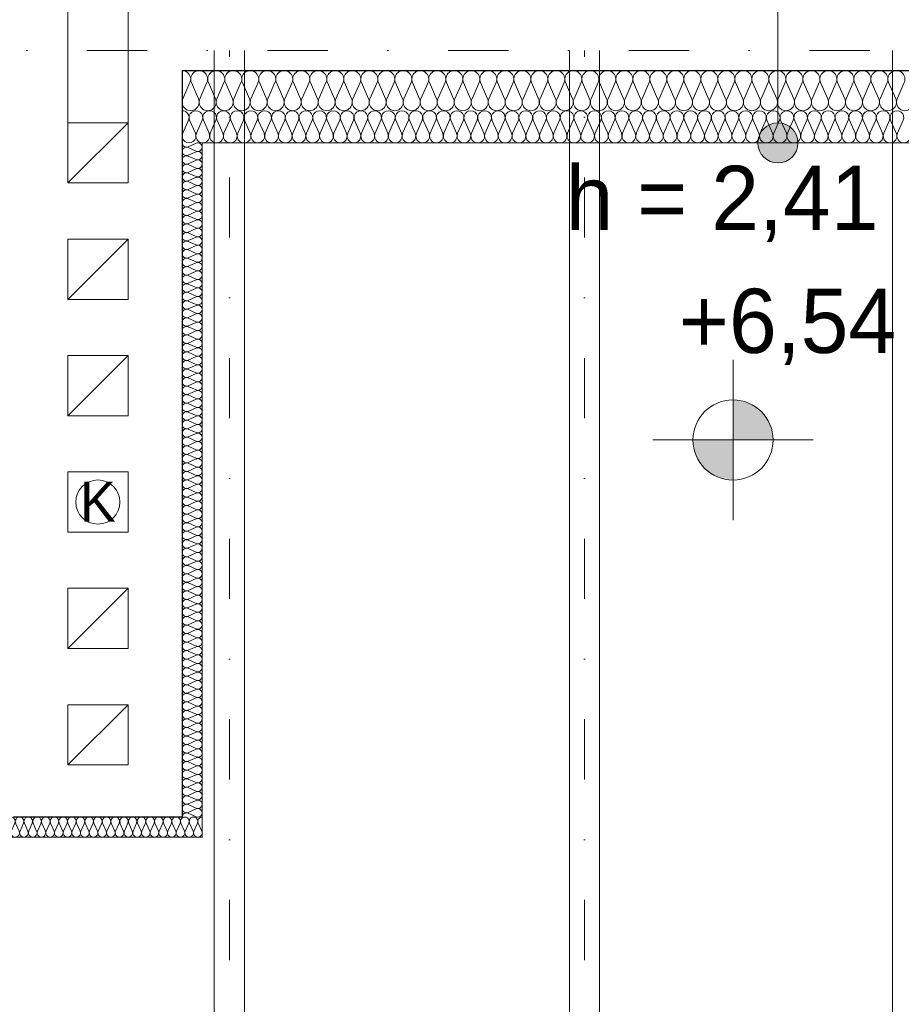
# Model space of a CAD drawing. Extents: x -440864 to -355682, y 13652 to 155872.
# Tile 142 of 179: x -419180 to -416983, y 92789 to 95242. Entities that reach past the tile are written whole.
import ezdxf

# ---------------------------------------------------------------- set-up
doc = ezdxf.new("R2010")
doc.units = 0
doc.header["$MEASUREMENT"] = 0
doc.linetypes.add('Dot & Dashed', pattern=[450, 150, -150, 0, -150])
for name, color, linetype in [('#podkład', 252, 'Continuous'), ('Arch ocieplenie', 252, 'Continuous'), ('Arch opisy', 252, 'Continuous'), ('Inwent Izolacje', 252, 'Continuous'), ('INWENT RZĘDNE', 252, 'Continuous')]:
    doc.layers.add(name, color=color, linetype=linetype)
for name, color, linetype, lineweight in [('Arch ocieplenie_Nr_Pióra__44', 252, 'Continuous', 13), ('Arch opisy_Nr_Pióra__1', 252, 'Continuous', 25), ('Arch opisy_Nr_Pióra__21', 252, 'Continuous', 9), ('Arch wykończenie_Nr_Pióra__3', 252, 'Continuous', 18), ('Inwent Izolacje_Nr_Pióra__44', 252, 'Continuous', 13), ('INWENT KONST. DREWNIANA_Nr_Pióra__2', 252, 'Continuous', 13), ('INWENT KONST. DREWNIANA_Nr_Pióra__21', 252, 'Continuous', 9), ('INWENT RURY SPUSTOWE_Nr_Pióra__21', 252, 'Continuous', 9), ('INWENT RZĘDNE_Nr_Pióra__21', 252, 'Continuous', 9), ('INWENT WYMIARY_Nr_Pióra__21', 252, 'Continuous', 9), ('INWENT.ŚCIANY_Nr_Pióra__1', 252, 'Continuous', 25), ('Istniejące kominy_Nr_Pióra__21', 252, 'Continuous', 9)]:
    doc.layers.add(name, color=color, linetype=linetype, lineweight=lineweight)
doc.styles.add('GENERATED_STYLE_2', font='txt')
doc.styles.add('GENERATED_STYLE_5', font='txt')

# ---------------------------------------------------------------- blocks, each defined once
blk = doc.blocks.new('Izolacja cieplna 14_223', base_point=(-418774.9, 96852.6))
at = {"layer": 'Arch ocieplenie_Nr_Pióra__44', "linetype": 'Continuous'}
for p, q in [((-418773.5, 96796.4), (-418759.3, 96828.8)), ((-418756.4, 96828.8), (-418742.1, 96796.4)), ((-418739.3, 96796.4), (-418725, 96828.8)), ((-418722.1, 96828.8), (-418707.9, 96796.4)), ((-418705, 96796.4), (-418690.8, 96828.8)), ((-418687.9, 96828.8), (-418673.6, 96796.4)), ((-418670.8, 96796.4), (-418656.5, 96828.8)), ((-418653.6, 96828.8), (-418639.4, 96796.4)), ((-418636.5, 96796.4), (-418622.3, 96828.8)), ((-418619.4, 96828.8), (-418605.2, 96796.4)), ((-418602.3, 96796.4), (-418588, 96828.8)), ((-418585.2, 96828.8), (-418570.9, 96796.4)), ((-418568, 96796.4), (-418553.8, 96828.8)), ((-418550.9, 96828.8), (-418536.7, 96796.4)), ((-418533.8, 96796.4), (-418519.5, 96828.8)), ((-418516.7, 96828.8), (-418502.4, 96796.4)), ((-418499.5, 96796.4), (-418485.3, 96828.8)), ((-418482.4, 96828.8), (-418468.2, 96796.4)), ((-418465.3, 96796.4), (-418451, 96828.8)), ((-418448.2, 96828.8), (-418433.9, 96796.4)), ((-418431, 96796.4), (-418416.8, 96828.8)), ((-418413.9, 96828.8), (-418399.7, 96796.4)), ((-418396.8, 96796.4), (-418382.5, 96828.8)), ((-418379.7, 96828.8), (-418365.4, 96796.4)), ((-418362.5, 96796.4), (-418348.3, 96828.8)), ((-418345.4, 96828.8), (-418331.2, 96796.4)), ((-418328.3, 96796.4), (-418314.1, 96828.8)), ((-418311.2, 96828.8), (-418296.9, 96796.4)), ((-418294.1, 96796.4), (-418279.8, 96828.8)), ((-418276.9, 96828.8), (-418262.7, 96796.4)), ((-418259.8, 96796.4), (-418245.6, 96828.8)), ((-418242.7, 96828.8), (-418228.4, 96796.4)), ((-418225.6, 96796.4), (-418211.3, 96828.8)), ((-418208.4, 96828.8), (-418194.2, 96796.4)), ((-418191.3, 96796.4), (-418177.1, 96828.8)), ((-418174.2, 96828.8), (-418159.9, 96796.4)), ((-418157.1, 96796.4), (-418142.8, 96828.8)), ((-418139.9, 96828.8), (-418125.7, 96796.4)), ((-418122.8, 96796.4), (-418108.6, 96828.8)), ((-418105.7, 96828.8), (-418091.5, 96796.4)), ((-418088.6, 96796.4), (-418074.3, 96828.8)), ((-418071.5, 96828.8), (-418057.2, 96796.4)), ((-418054.3, 96796.4), (-418040.1, 96828.8)), ((-418037.2, 96828.8), (-418023, 96796.4)), ((-418020.1, 96796.4), (-418005.8, 96828.8)), ((-418003, 96828.8), (-417988.7, 96796.4)), ((-417985.8, 96796.4), (-417971.6, 96828.8)), ((-417968.7, 96828.8), (-417954.5, 96796.4)), ((-417951.6, 96796.4), (-417937.3, 96828.8)), ((-417934.5, 96828.8), (-417920.2, 96796.4)), ((-417917.3, 96796.4), (-417903.1, 96828.8)), ((-417900.2, 96828.8), (-417886, 96796.4)), ((-417883.1, 96796.4), (-417868.9, 96828.8)), ((-417866, 96828.8), (-417851.7, 96796.4)), ((-417848.9, 96796.4), (-417834.6, 96828.8)), ((-417831.7, 96828.8), (-417817.5, 96796.4)), ((-417814.6, 96796.4), (-417800.4, 96828.8)), ((-417797.5, 96828.8), (-417783.2, 96796.4)), ((-417780.4, 96796.4), (-417766.1, 96828.8)), ((-417763.2, 96828.8), (-417749, 96796.4)), ((-417746.1, 96796.4), (-417731.9, 96828.8)), ((-417729, 96828.8), (-417714.7, 96796.4)), ((-417711.9, 96796.4), (-417697.6, 96828.8)), ((-417694.7, 96828.8), (-417680.5, 96796.4)), ((-417677.6, 96796.4), (-417663.4, 96828.8)), ((-417660.5, 96828.8), (-417646.2, 96796.4)), ((-417643.4, 96796.4), (-417629.1, 96828.8)), ((-417626.2, 96828.8), (-417612, 96796.4)), ((-417609.1, 96796.4), (-417594.9, 96828.8)), ((-417592, 96828.8), (-417577.8, 96796.4)), ((-417574.9, 96796.4), (-417560.6, 96828.8)), ((-417557.8, 96828.8), (-417543.5, 96796.4)), ((-417540.6, 96796.4), (-417526.4, 96828.8)), ((-417523.5, 96828.8), (-417509.3, 96796.4)), ((-417506.4, 96796.4), (-417492.1, 96828.8)), ((-417489.3, 96828.8), (-417475, 96796.4)), ((-417472.1, 96796.4), (-417457.9, 96828.8)), ((-417455, 96828.8), (-417440.8, 96796.4)), ((-417437.9, 96796.4), (-417423.6, 96828.8)), ((-417420.8, 96828.8), (-417406.5, 96796.4)), ((-417403.6, 96796.4), (-417389.4, 96828.8)), ((-417386.5, 96828.8), (-417372.3, 96796.4)), ((-417369.4, 96796.4), (-417355.2, 96828.8)), ((-417352.3, 96828.8), (-417338, 96796.4)), ((-417335.2, 96796.4), (-417320.9, 96828.8)), ((-417318, 96828.8), (-417303.8, 96796.4)), ((-417300.9, 96796.4), (-417286.7, 96828.8)), ((-417283.8, 96828.8), (-417269.5, 96796.4)), ((-417266.7, 96796.4), (-417252.4, 96828.8)), ((-417249.5, 96828.8), (-417235.3, 96796.4)), ((-417232.4, 96796.4), (-417218.2, 96828.8)), ((-417215.3, 96828.8), (-417201, 96796.4)), ((-417198.2, 96796.4), (-417183.9, 96828.8)), ((-417181, 96828.8), (-417166.8, 96796.4)), ((-417163.9, 96796.4), (-417149.7, 96828.8)), ((-417146.8, 96828.8), (-417132.6, 96796.4)), ((-417129.7, 96796.4), (-417115.4, 96828.8)), ((-417112.5, 96828.8), (-417098.3, 96796.4)), ((-417095.4, 96796.4), (-417081.2, 96828.8)), ((-417078.3, 96828.8), (-417064.1, 96796.4)), ((-417061.2, 96796.4), (-417046.9, 96828.8)), ((-417044.1, 96828.8), (-417029.8, 96796.4)), ((-417026.9, 96796.4), (-417012.7, 96828.8)), ((-417009.8, 96828.8), (-416995.6, 96796.4)), ((-416992.7, 96796.4), (-416978.4, 96828.8))]:
    blk.add_line(p, q, dxfattribs=at)
for centre, start_param, end_param in [((-418774.9, 96835.6), 5.870392, 7.853982), ((-418740.7, 96835.6), 5.870392, 9.837571), ((-418706.5, 96835.6), 5.870392, 9.837571), ((-418672.2, 96835.6), 5.870392, 9.837571), ((-418638, 96835.6), 5.870392, 9.837571), ((-418603.7, 96835.6), 5.870392, 9.837571), ((-418569.5, 96835.6), 5.870392, 9.837571), ((-418535.2, 96835.6), 5.870392, 9.837571), ((-418501, 96835.6), 5.870392, 9.837571), ((-418466.7, 96835.6), 5.870392, 9.837571), ((-418432.5, 96835.6), 5.870392, 9.837571), ((-418398.2, 96835.6), 5.870392, 9.837571), ((-418364, 96835.6), 5.870392, 9.837571), ((-418329.7, 96835.6), 5.870392, 9.837571), ((-418295.5, 96835.6), 5.870392, 9.837571), ((-418261.2, 96835.6), 5.870392, 9.837571), ((-418227, 96835.6), 5.870392, 9.837571), ((-418192.8, 96835.6), 5.870392, 9.837571), ((-418158.5, 96835.6), 5.870392, 9.837571), ((-418124.3, 96835.6), 5.870392, 9.837571), ((-418090, 96835.6), 5.870392, 9.837571), ((-418055.8, 96835.6), 5.870392, 9.837571), ((-418021.5, 96835.6), 5.870392, 9.837571), ((-417987.3, 96835.6), 5.870392, 9.837571), ((-417953, 96835.6), 5.870392, 9.837571), ((-417918.8, 96835.6), 5.870392, 9.837571), ((-417884.5, 96835.6), 5.870392, 9.837571), ((-417850.3, 96835.6), 5.870392, 9.837571), ((-417816, 96835.6), 5.870392, 9.837571), ((-417781.8, 96835.6), 5.870392, 9.837571), ((-417747.6, 96835.6), 5.870392, 9.837571), ((-417713.3, 96835.6), 5.870392, 9.837571), ((-417679.1, 96835.6), 5.870392, 9.837571), ((-417644.8, 96835.6), 5.870392, 9.837571), ((-417610.6, 96835.6), 5.870392, 9.837571), ((-417576.3, 96835.6), 5.870392, 9.837571), ((-417542.1, 96835.6), 5.870392, 9.837571), ((-417507.8, 96835.6), 5.870392, 9.837571), ((-417473.6, 96835.6), 5.870392, 9.837571), ((-417439.3, 96835.6), 5.870392, 9.837571), ((-417405.1, 96835.6), 5.870392, 9.837571), ((-417370.8, 96835.6), 5.870392, 9.837571), ((-417336.6, 96835.6), 5.870392, 9.837571), ((-417302.3, 96835.6), 5.870392, 9.837571), ((-417268.1, 96835.6), 5.870392, 9.837571), ((-417233.9, 96835.6), 5.870392, 9.837571), ((-417199.6, 96835.6), 5.870392, 9.837571), ((-417165.4, 96835.6), 5.870392, 9.837571), ((-417131.1, 96835.6), 5.870392, 9.837571), ((-417096.9, 96835.6), 5.870392, 9.837571), ((-417062.6, 96835.6), 5.870392, 9.837571), ((-417028.4, 96835.6), 5.870392, 9.837571), ((-416994.1, 96835.6), 5.870392, 9.837571), ((-418757.8, 96789.6), 2.728799, 6.695979), ((-418723.6, 96789.6), 2.728799, 6.695979), ((-418689.3, 96789.6), 2.728799, 6.695979), ((-418655.1, 96789.6), 2.728799, 6.695979), ((-418620.8, 96789.6), 2.728799, 6.695979), ((-418586.6, 96789.6), 2.728799, 6.695979), ((-418552.3, 96789.6), 2.728799, 6.695979), ((-418518.1, 96789.6), 2.728799, 6.695979), ((-418483.9, 96789.6), 2.728799, 6.695979), ((-418449.6, 96789.6), 2.728799, 6.695979), ((-418415.4, 96789.6), 2.728799, 6.695979), ((-418381.1, 96789.6), 2.728799, 6.695979), ((-418346.9, 96789.6), 2.728799, 6.695979), ((-418312.6, 96789.6), 2.728799, 6.695979), ((-418278.4, 96789.6), 2.728799, 6.695979), ((-418244.1, 96789.6), 2.728799, 6.695979), ((-418209.9, 96789.6), 2.728799, 6.695979), ((-418175.6, 96789.6), 2.728799, 6.695979), ((-418141.4, 96789.6), 2.728799, 6.695979), ((-418107.1, 96789.6), 2.728799, 6.695979), ((-418072.9, 96789.6), 2.728799, 6.695979), ((-418038.6, 96789.6), 2.728799, 6.695979), ((-418004.4, 96789.6), 2.728799, 6.695979), ((-417970.2, 96789.6), 2.728799, 6.695979), ((-417935.9, 96789.6), 2.728799, 6.695979), ((-417901.7, 96789.6), 2.728799, 6.695979), ((-417867.4, 96789.6), 2.728799, 6.695979), ((-417833.2, 96789.6), 2.728799, 6.695979), ((-417798.9, 96789.6), 2.728799, 6.695979), ((-417764.7, 96789.6), 2.728799, 6.695979), ((-417730.4, 96789.6), 2.728799, 6.695979), ((-417696.2, 96789.6), 2.728799, 6.695979), ((-417661.9, 96789.6), 2.728799, 6.695979), ((-417627.7, 96789.6), 2.728799, 6.695979), ((-417593.4, 96789.6), 2.728799, 6.695979), ((-417559.2, 96789.6), 2.728799, 6.695979), ((-417524.9, 96789.6), 2.728799, 6.695979), ((-417490.7, 96789.6), 2.728799, 6.695979), ((-417456.5, 96789.6), 2.728799, 6.695979), ((-417422.2, 96789.6), 2.728799, 6.695979), ((-417388, 96789.6), 2.728799, 6.695979), ((-417353.7, 96789.6), 2.728799, 6.695979), ((-417319.5, 96789.6), 2.728799, 6.695979), ((-417285.2, 96789.6), 2.728799, 6.695979), ((-417251, 96789.6), 2.728799, 6.695979), ((-417216.7, 96789.6), 2.728799, 6.695979), ((-417182.5, 96789.6), 2.728799, 6.695979), ((-417148.2, 96789.6), 2.728799, 6.695979), ((-417114, 96789.6), 2.728799, 6.695979), ((-417079.7, 96789.6), 2.728799, 6.695979), ((-417045.5, 96789.6), 2.728799, 6.695979), ((-417011.2, 96789.6), 2.728799, 6.695979), ((-416977, 96789.6), 2.728799, 6.695979)]:
    blk.add_ellipse(centre, major_axis=(17.1, 0), ratio=0.993639, start_param=start_param, end_param=end_param, dxfattribs=at)
blk = doc.blocks.new('Izolacja cieplna 14_224', base_point=(-416274.9, 96952.6))
at = {"layer": 'Arch ocieplenie_Nr_Pióra__44', "linetype": 'Continuous'}
for p, q in [((-418755.5, 96922.8), (-418773.2, 96882.4)), ((-418734.4, 96882.4), (-418752, 96922.8)), ((-418713.2, 96922.8), (-418730.8, 96882.4)), ((-418692, 96882.4), (-418709.6, 96922.8)), ((-418670.8, 96922.8), (-418688.4, 96882.4)), ((-418649.6, 96882.4), (-418667.2, 96922.8)), ((-418628.4, 96922.8), (-418646, 96882.4)), ((-418607.2, 96882.4), (-418624.9, 96922.8)), ((-418586, 96922.8), (-418603.7, 96882.4)), ((-418564.9, 96882.4), (-418582.5, 96922.8)), ((-418543.7, 96922.8), (-418561.3, 96882.4)), ((-418522.5, 96882.4), (-418540.1, 96922.8)), ((-418501.3, 96922.8), (-418518.9, 96882.4)), ((-418480.1, 96882.4), (-418497.7, 96922.8)), ((-418458.9, 96922.8), (-418476.6, 96882.4)), ((-418437.7, 96882.4), (-418455.4, 96922.8)), ((-418416.6, 96922.8), (-418434.2, 96882.4)), ((-418395.4, 96882.4), (-418413, 96922.8)), ((-418374.2, 96922.8), (-418391.8, 96882.4)), ((-418353, 96882.4), (-418370.6, 96922.8)), ((-418331.8, 96922.8), (-418349.4, 96882.4)), ((-418310.6, 96882.4), (-418328.3, 96922.8)), ((-418289.4, 96922.8), (-418307.1, 96882.4)), ((-418268.3, 96882.4), (-418285.9, 96922.8)), ((-418247.1, 96922.8), (-418264.7, 96882.4)), ((-418225.9, 96882.4), (-418243.5, 96922.8)), ((-418204.7, 96922.8), (-418222.3, 96882.4)), ((-418183.5, 96882.4), (-418201.1, 96922.8)), ((-418162.3, 96922.8), (-418179.9, 96882.4)), ((-418141.1, 96882.4), (-418158.8, 96922.8)), ((-418119.9, 96922.8), (-418137.6, 96882.4)), ((-418098.8, 96882.4), (-418116.4, 96922.8)), ((-418077.6, 96922.8), (-418095.2, 96882.4)), ((-418056.4, 96882.4), (-418074, 96922.8)), ((-418035.2, 96922.8), (-418052.8, 96882.4)), ((-418014, 96882.4), (-418031.6, 96922.8)), ((-417992.8, 96922.8), (-418010.5, 96882.4)), ((-417971.6, 96882.4), (-417989.3, 96922.8)), ((-417950.5, 96922.8), (-417968.1, 96882.4)), ((-417929.3, 96882.4), (-417946.9, 96922.8)), ((-417908.1, 96922.8), (-417925.7, 96882.4)), ((-417886.9, 96882.4), (-417904.5, 96922.8)), ((-417865.7, 96922.8), (-417883.3, 96882.4)), ((-417844.5, 96882.4), (-417862.1, 96922.8)), ((-417823.3, 96922.8), (-417841, 96882.4)), ((-417802.2, 96882.4), (-417819.8, 96922.8)), ((-417781, 96922.8), (-417798.6, 96882.4)), ((-417759.8, 96882.4), (-417777.4, 96922.8)), ((-417738.6, 96922.8), (-417756.2, 96882.4)), ((-417717.4, 96882.4), (-417735, 96922.8)), ((-417696.2, 96922.8), (-417713.8, 96882.4)), ((-417675, 96882.4), (-417692.7, 96922.8)), ((-417653.8, 96922.8), (-417671.5, 96882.4)), ((-417632.7, 96882.4), (-417650.3, 96922.8)), ((-417611.5, 96922.8), (-417629.1, 96882.4)), ((-417590.3, 96882.4), (-417607.9, 96922.8)), ((-417569.1, 96922.8), (-417586.7, 96882.4)), ((-417547.9, 96882.4), (-417565.5, 96922.8)), ((-417526.7, 96922.8), (-417544.4, 96882.4)), ((-417505.5, 96882.4), (-417523.2, 96922.8)), ((-417484.4, 96922.8), (-417502, 96882.4)), ((-417463.2, 96882.4), (-417480.8, 96922.8)), ((-417442, 96922.8), (-417459.6, 96882.4)), ((-417420.8, 96882.4), (-417438.4, 96922.8)), ((-417399.6, 96922.8), (-417417.2, 96882.4)), ((-417378.4, 96882.4), (-417396, 96922.8)), ((-417357.2, 96922.8), (-417374.9, 96882.4)), ((-417336, 96882.4), (-417353.7, 96922.8)), ((-417314.9, 96922.8), (-417332.5, 96882.4)), ((-417293.7, 96882.4), (-417311.3, 96922.8)), ((-417272.5, 96922.8), (-417290.1, 96882.4)), ((-417251.3, 96882.4), (-417268.9, 96922.8)), ((-417230.1, 96922.8), (-417247.7, 96882.4)), ((-417208.9, 96882.4), (-417226.6, 96922.8)), ((-417187.7, 96922.8), (-417205.4, 96882.4)), ((-417166.6, 96882.4), (-417184.2, 96922.8)), ((-417145.4, 96922.8), (-417163, 96882.4)), ((-417124.2, 96882.4), (-417141.8, 96922.8)), ((-417103, 96922.8), (-417120.6, 96882.4)), ((-417081.8, 96882.4), (-417099.4, 96922.8)), ((-417060.6, 96922.8), (-417078.3, 96882.4)), ((-417039.4, 96882.4), (-417057.1, 96922.8)), ((-417018.3, 96922.8), (-417035.9, 96882.4)), ((-416997.1, 96882.4), (-417014.7, 96922.8)), ((-416975.9, 96922.8), (-416993.5, 96882.4))]:
    blk.add_line(p, q, dxfattribs=at)
for centre, start_param, end_param in [((-418774.9, 96931.3), 1.158004, 3.141593), ((-418732.6, 96931.3), 1.158004, 5.125183), ((-418690.2, 96931.3), 1.158004, 5.125183), ((-418647.8, 96931.3), 1.158004, 5.125183), ((-418605.5, 96931.3), 1.158004, 5.125183), ((-418563.1, 96931.3), 1.158004, 5.125183), ((-418520.7, 96931.3), 1.158004, 5.125183), ((-418478.3, 96931.3), 1.158004, 5.125183), ((-418436, 96931.3), 1.158004, 5.125183), ((-418393.6, 96931.3), 1.158004, 5.125183), ((-418351.2, 96931.3), 1.158004, 5.125183), ((-418308.8, 96931.3), 1.158004, 5.125183), ((-418266.5, 96931.3), 1.158004, 5.125183), ((-418224.1, 96931.3), 1.158004, 5.125183), ((-418181.7, 96931.3), 1.158004, 5.125183), ((-418139.4, 96931.3), 1.158004, 5.125183), ((-418097, 96931.3), 1.158004, 5.125183), ((-418054.6, 96931.3), 1.158004, 5.125183), ((-418012.2, 96931.3), 1.158004, 5.125183), ((-417969.9, 96931.3), 1.158004, 5.125183), ((-417927.5, 96931.3), 1.158004, 5.125183), ((-417885.1, 96931.3), 1.158004, 5.125183), ((-417842.7, 96931.3), 1.158004, 5.125183), ((-417800.4, 96931.3), 1.158004, 5.125183), ((-417758, 96931.3), 1.158004, 5.125183), ((-417715.6, 96931.3), 1.158004, 5.125183), ((-417673.3, 96931.3), 1.158004, 5.125183), ((-417630.9, 96931.3), 1.158004, 5.125183), ((-417588.5, 96931.3), 1.158004, 5.125183), ((-417546.1, 96931.3), 1.158004, 5.125183), ((-417503.8, 96931.3), 1.158004, 5.125183), ((-417461.4, 96931.3), 1.158004, 5.125183), ((-417419, 96931.3), 1.158004, 5.125183), ((-417376.6, 96931.3), 1.158004, 5.125183), ((-417334.3, 96931.3), 1.158004, 5.125183), ((-417291.9, 96931.3), 1.158004, 5.125183), ((-417249.5, 96931.3), 1.158004, 5.125183), ((-417207.1, 96931.3), 1.158004, 5.125183), ((-417164.8, 96931.3), 1.158004, 5.125183), ((-417122.4, 96931.3), 1.158004, 5.125183), ((-417080, 96931.3), 1.158004, 5.125183), ((-417037.7, 96931.3), 1.158004, 5.125183), ((-416995.3, 96931.3), 1.158004, 5.125183), ((-418753.8, 96873.9), 4.299595, 8.266775), ((-418711.4, 96873.9), 4.299595, 8.266775), ((-418669, 96873.9), 4.299595, 8.266775), ((-418626.6, 96873.9), 4.299595, 8.266775), ((-418584.3, 96873.9), 4.299595, 8.266775), ((-418541.9, 96873.9), 4.299595, 8.266775), ((-418499.5, 96873.9), 4.299595, 8.266775), ((-418457.1, 96873.9), 4.299595, 8.266775), ((-418414.8, 96873.9), 4.299595, 8.266775), ((-418372.4, 96873.9), 4.299595, 8.266775), ((-418330, 96873.9), 4.299595, 8.266775), ((-418287.7, 96873.9), 4.299595, 8.266775), ((-418245.3, 96873.9), 4.299595, 8.266775), ((-418202.9, 96873.9), 4.299595, 8.266775), ((-418160.5, 96873.9), 4.299595, 8.266775), ((-418118.2, 96873.9), 4.299595, 8.266775), ((-418075.8, 96873.9), 4.299595, 8.266775), ((-418033.4, 96873.9), 4.299595, 8.266775), ((-417991, 96873.9), 4.299595, 8.266775), ((-417948.7, 96873.9), 4.299595, 8.266775), ((-417906.3, 96873.9), 4.299595, 8.266775), ((-417863.9, 96873.9), 4.299595, 8.266775), ((-417821.6, 96873.9), 4.299595, 8.266775), ((-417779.2, 96873.9), 4.299595, 8.266775), ((-417736.8, 96873.9), 4.299595, 8.266775), ((-417694.4, 96873.9), 4.299595, 8.266775), ((-417652.1, 96873.9), 4.299595, 8.266775), ((-417609.7, 96873.9), 4.299595, 8.266775), ((-417567.3, 96873.9), 4.299595, 8.266775), ((-417524.9, 96873.9), 4.299595, 8.266775), ((-417482.6, 96873.9), 4.299595, 8.266775), ((-417440.2, 96873.9), 4.299595, 8.266775), ((-417397.8, 96873.9), 4.299595, 8.266775), ((-417355.5, 96873.9), 4.299595, 8.266775), ((-417313.1, 96873.9), 4.299595, 8.266775), ((-417270.7, 96873.9), 4.299595, 8.266775), ((-417228.3, 96873.9), 4.299595, 8.266775), ((-417186, 96873.9), 4.299595, 8.266775), ((-417143.6, 96873.9), 4.299595, 8.266775), ((-417101.2, 96873.9), 4.299595, 8.266775), ((-417058.8, 96873.9), 4.299595, 8.266775), ((-417016.5, 96873.9), 4.299595, 8.266775), ((-416974.1, 96873.9), 4.299595, 8.266775)]:
    blk.add_ellipse(centre, major_axis=(0, -21.3), ratio=0.996174, start_param=start_param, end_param=end_param, dxfattribs=at)
blk = doc.blocks.new('Izolacja cieplna 14_363', base_point=(-418774.9, 95092.6))
at = {"layer": 'Inwent Izolacje_Nr_Pióra__44', "linetype": 'Continuous'}
for p, q in [((-418760, 96762.9), (-418739.8, 96771.7)), ((-418739.8, 96752.2), (-418760, 96761.1)), ((-418760, 96741.6), (-418739.8, 96750.4)), ((-418739.8, 96731), (-418760, 96739.8)), ((-418760, 96720.3), (-418739.8, 96729.2)), ((-418739.8, 96709.7), (-418760, 96718.6)), ((-418760, 96699.1), (-418739.8, 96707.9)), ((-418739.8, 96688.4), (-418760, 96697.3)), ((-418760, 96677.8), (-418739.8, 96686.7)), ((-418739.8, 96667.2), (-418760, 96676)), ((-418760, 96656.5), (-418739.8, 96665.4)), ((-418739.8, 96645.9), (-418760, 96654.8)), ((-418760, 96635.3), (-418739.8, 96644.1)), ((-418739.8, 96624.6), (-418760, 96633.5)), ((-418760, 96614), (-418739.8, 96622.9)), ((-418739.8, 96603.4), (-418760, 96612.2)), ((-418760, 96592.7), (-418739.8, 96601.6)), ((-418739.8, 96582.1), (-418760, 96591)), ((-418760, 96571.5), (-418739.8, 96580.3)), ((-418739.8, 96560.8), (-418760, 96569.7)), ((-418760, 96550.2), (-418739.8, 96559.1)), ((-418739.8, 96539.6), (-418760, 96548.4)), ((-418760, 96528.9), (-418739.8, 96537.8)), ((-418739.8, 96518.3), (-418760, 96527.2)), ((-418760, 96507.7), (-418739.8, 96516.5)), ((-418739.8, 96497), (-418760, 96505.9)), ((-418760, 96486.4), (-418739.8, 96495.3)), ((-418739.8, 96475.8), (-418760, 96484.6)), ((-418760, 96465.1), (-418739.8, 96474)), ((-418739.8, 96454.5), (-418760, 96463.4)), ((-418760, 96443.9), (-418739.8, 96452.7)), ((-418739.8, 96433.2), (-418760, 96442.1)), ((-418760, 96422.6), (-418739.8, 96431.5)), ((-418739.8, 96412), (-418760, 96420.8)), ((-418760, 96401.4), (-418739.8, 96410.2)), ((-418739.8, 96390.7), (-418760, 96399.6)), ((-418760, 96380.1), (-418739.8, 96388.9)), ((-418739.8, 96369.5), (-418760, 96378.3)), ((-418760, 96358.8), (-418739.8, 96367.7)), ((-418739.8, 96348.2), (-418760, 96357)), ((-418760, 96337.6), (-418739.8, 96346.4)), ((-418739.8, 96326.9), (-418760, 96335.8)), ((-418760, 96316.3), (-418739.8, 96325.1)), ((-418739.8, 96305.7), (-418760, 96314.5)), ((-418760, 96295), (-418739.8, 96303.9)), ((-418739.8, 96284.4), (-418760, 96293.2)), ((-418760, 96273.8), (-418739.8, 96282.6)), ((-418739.8, 96263.1), (-418760, 96272)), ((-418760, 96252.5), (-418739.8, 96261.3)), ((-418739.8, 96241.9), (-418760, 96250.7)), ((-418760, 96231.2), (-418739.8, 96240.1)), ((-418739.8, 96220.6), (-418760, 96229.4)), ((-418760, 96210), (-418739.8, 96218.8)), ((-418739.8, 96199.3), (-418760, 96208.2)), ((-418760, 96188.7), (-418739.8, 96197.5)), ((-418739.8, 96178.1), (-418760, 96186.9)), ((-418760, 96167.4), (-418739.8, 96176.3)), ((-418739.8, 96156.8), (-418760, 96165.6)), ((-418760, 96146.2), (-418739.8, 96155)), ((-418739.8, 96135.5), (-418760, 96144.4)), ((-418760, 96124.9), (-418739.8, 96133.7)), ((-418739.8, 96114.3), (-418760, 96123.1)), ((-418760, 96103.6), (-418739.8, 96112.5)), ((-418739.8, 96093), (-418760, 96101.8)), ((-418760, 96082.4), (-418739.8, 96091.2)), ((-418739.8, 96071.7), (-418760, 96080.6)), ((-418760, 96061.1), (-418739.8, 96069.9)), ((-418739.8, 96050.5), (-418760, 96059.3)), ((-418760, 96039.8), (-418739.8, 96048.7)), ((-418739.8, 96029.2), (-418760, 96038)), ((-418760, 96018.6), (-418739.8, 96027.4)), ((-418739.8, 96007.9), (-418760, 96016.8)), ((-418760, 95997.3), (-418739.8, 96006.1)), ((-418739.8, 95986.7), (-418760, 95995.5)), ((-418760, 95976), (-418739.8, 95984.9)), ((-418739.8, 95965.4), (-418760, 95974.2)), ((-418760, 95954.8), (-418739.8, 95963.6)), ((-418739.8, 95944.1), (-418760, 95953)), ((-418760, 95933.5), (-418739.8, 95942.3)), ((-418739.8, 95922.9), (-418760, 95931.7)), ((-418760, 95912.2), (-418739.8, 95921.1)), ((-418739.8, 95901.6), (-418760, 95910.5)), ((-418760, 95891), (-418739.8, 95899.8)), ((-418739.8, 95880.3), (-418760, 95889.2)), ((-418760, 95869.7), (-418739.8, 95878.6)), ((-418739.8, 95859.1), (-418760, 95867.9)), ((-418760, 95848.4), (-418739.8, 95857.3)), ((-418739.8, 95837.8), (-418760, 95846.7)), ((-418760, 95827.2), (-418739.8, 95836)), ((-418739.8, 95816.5), (-418760, 95825.4)), ((-418760, 95805.9), (-418739.8, 95814.8)), ((-418739.8, 95795.3), (-418760, 95804.1)), ((-418760, 95784.6), (-418739.8, 95793.5)), ((-418739.8, 95774), (-418760, 95782.9)), ((-418760, 95763.4), (-418739.8, 95772.2)), ((-418739.8, 95752.7), (-418760, 95761.6)), ((-418760, 95742.1), (-418739.8, 95751)), ((-418739.8, 95731.5), (-418760, 95740.3)), ((-418760, 95720.8), (-418739.8, 95729.7)), ((-418739.8, 95710.2), (-418760, 95719.1)), ((-418760, 95699.6), (-418739.8, 95708.4)), ((-418739.8, 95688.9), (-418760, 95697.8)), ((-418760, 95678.3), (-418739.8, 95687.2)), ((-418739.8, 95667.7), (-418760, 95676.5)), ((-418760, 95657), (-418739.8, 95665.9)), ((-418739.8, 95646.4), (-418760, 95655.3)), ((-418760, 95635.8), (-418739.8, 95644.6)), ((-418739.8, 95625.1), (-418760, 95634)), ((-418760, 95614.5), (-418739.8, 95623.4)), ((-418739.8, 95603.9), (-418760, 95612.7)), ((-418760, 95593.3), (-418739.8, 95602.1)), ((-418739.8, 95582.6), (-418760, 95591.5)), ((-418760, 95572), (-418739.8, 95580.8)), ((-418739.8, 95561.4), (-418760, 95570.2)), ((-418760, 95550.7), (-418739.8, 95559.6)), ((-418739.8, 95540.1), (-418760, 95548.9)), ((-418760, 95529.5), (-418739.8, 95538.3)), ((-418739.8, 95518.8), (-418760, 95527.7)), ((-418760, 95508.2), (-418739.8, 95517)), ((-418739.8, 95497.6), (-418760, 95506.4)), ((-418760, 95486.9), (-418739.8, 95495.8)), ((-418739.8, 95476.3), (-418760, 95485.1)), ((-418760, 95465.7), (-418739.8, 95474.5)), ((-418739.8, 95455), (-418760, 95463.9)), ((-418760, 95444.4), (-418739.8, 95453.2)), ((-418739.8, 95433.8), (-418760, 95442.6)), ((-418760, 95423.1), (-418739.8, 95432)), ((-418739.8, 95412.5), (-418760, 95421.3)), ((-418760, 95401.9), (-418739.8, 95410.7)), ((-418739.8, 95391.2), (-418760, 95400.1)), ((-418760, 95380.6), (-418739.8, 95389.4)), ((-418739.8, 95370), (-418760, 95378.8)), ((-418760, 95359.3), (-418739.8, 95368.2)), ((-418739.8, 95348.7), (-418760, 95357.5)), ((-418760, 95338.1), (-418739.8, 95346.9)), ((-418739.8, 95327.4), (-418760, 95336.3)), ((-418760, 95316.8), (-418739.8, 95325.6)), ((-418739.8, 95306.2), (-418760, 95315)), ((-418760, 95295.5), (-418739.8, 95304.4)), ((-418739.8, 95284.9), (-418760, 95293.7)), ((-418760, 95274.3), (-418739.8, 95283.1)), ((-418739.8, 95263.6), (-418760, 95272.5)), ((-418760, 95253), (-418739.8, 95261.8)), ((-418739.8, 95242.4), (-418760, 95251.2)), ((-418760, 95231.7), (-418739.8, 95240.6)), ((-418739.8, 95221.1), (-418760, 95229.9)), ((-418760, 95210.5), (-418739.8, 95219.3)), ((-418739.8, 95199.8), (-418760, 95208.7)), ((-418760, 95189.2), (-418739.8, 95198)), ((-418739.8, 95178.6), (-418760, 95187.4)), ((-418760, 95167.9), (-418739.8, 95176.8)), ((-418739.8, 95157.3), (-418760, 95166.1)), ((-418760, 95146.7), (-418739.8, 95155.5)), ((-418739.8, 95136), (-418760, 95144.9)), ((-418760, 95125.4), (-418739.8, 95134.2)), ((-418739.8, 95114.8), (-418760, 95123.6)), ((-418760, 95104.1), (-418739.8, 95113)), ((-418739.8, 95093.5), (-418760, 95102.4))]:
    blk.add_line(p, q, dxfattribs=at)
for centre, start_param, end_param in [((-418764.3, 96772.6), 0, 1.983589), ((-418735.6, 96762), 1.158003, 5.125183), ((-418764.3, 96751.3), 4.299595, 8.266774), ((-418764.3, 96730.1), 4.299595, 8.266774), ((-418735.6, 96740.7), 1.158003, 5.125183), ((-418764.3, 96708.8), 4.299595, 8.266774), ((-418735.6, 96719.4), 1.158003, 5.125183), ((-418764.3, 96687.5), 4.299595, 8.266774), ((-418735.6, 96698.2), 1.158003, 5.125183), ((-418764.3, 96666.3), 4.299595, 8.266774), ((-418735.6, 96676.9), 1.158003, 5.125183), ((-418735.6, 96655.6), 1.158003, 5.125183), ((-418764.3, 96645), 4.299595, 8.266774), ((-418735.6, 96634.4), 1.158003, 5.125183), ((-418764.3, 96623.7), 4.299595, 8.266774), ((-418735.6, 96613.1), 1.158003, 5.125183), ((-418764.3, 96602.5), 4.299595, 8.266774), ((-418735.6, 96591.8), 1.158003, 5.125183), ((-418764.3, 96581.2), 4.299595, 8.266774), ((-418764.3, 96560), 4.299595, 8.266774), ((-418735.6, 96570.6), 1.158003, 5.125183), ((-418764.3, 96538.7), 4.299595, 8.266774), ((-418735.6, 96549.3), 1.158003, 5.125183), ((-418764.3, 96517.4), 4.299595, 8.266774), ((-418735.6, 96528.1), 1.158003, 5.125183), ((-418764.3, 96496.2), 4.299595, 8.266774), ((-418735.6, 96506.8), 1.158003, 5.125183), ((-418735.6, 96485.5), 1.158003, 5.125183), ((-418764.3, 96474.9), 4.299595, 8.266774), ((-418735.6, 96464.3), 1.158003, 5.125183), ((-418764.3, 96453.6), 4.299595, 8.266774), ((-418735.6, 96443), 1.158003, 5.125183), ((-418764.3, 96432.4), 4.299595, 8.266774), ((-418764.3, 96411.1), 4.299595, 8.266774), ((-418735.6, 96421.7), 1.158003, 5.125183), ((-418764.3, 96389.8), 4.299595, 8.266774), ((-418735.6, 96400.5), 1.158003, 5.125183), ((-418764.3, 96368.6), 4.299595, 8.266774), ((-418735.6, 96379.2), 1.158003, 5.125183), ((-418764.3, 96347.3), 4.299595, 8.266774), ((-418735.6, 96357.9), 1.158003, 5.125183), ((-418735.6, 96336.7), 1.158003, 5.125183), ((-418764.3, 96326), 4.299595, 8.266774), ((-418735.6, 96315.4), 1.158003, 5.125183), ((-418764.3, 96304.8), 4.299595, 8.266774), ((-418735.6, 96294.1), 1.158003, 5.125183), ((-418764.3, 96283.5), 4.299595, 8.266774), ((-418735.6, 96272.9), 1.158003, 5.125183), ((-418764.3, 96262.2), 4.299595, 8.266774), ((-418764.3, 96241), 4.299595, 8.266774), ((-418735.6, 96251.6), 1.158003, 5.125183), ((-418764.3, 96219.7), 4.299595, 8.266774), ((-418735.6, 96230.3), 1.158003, 5.125183), ((-418764.3, 96198.4), 4.299595, 8.266774), ((-418735.6, 96209.1), 1.158003, 5.125183), ((-418764.3, 96177.2), 4.299595, 8.266774), ((-418735.6, 96187.8), 1.158003, 5.125183), ((-418735.6, 96166.5), 1.158003, 5.125183), ((-418764.3, 96155.9), 4.299595, 8.266774), ((-418735.6, 96145.3), 1.158003, 5.125183), ((-418764.3, 96134.6), 4.299595, 8.266774), ((-418735.6, 96124), 1.158003, 5.125183), ((-418764.3, 96113.4), 4.299595, 8.266774), ((-418764.3, 96092.1), 4.299595, 8.266774), ((-418735.6, 96102.7), 1.158003, 5.125183), ((-418764.3, 96070.8), 4.299595, 8.266774), ((-418735.6, 96081.5), 1.158003, 5.125183), ((-418764.3, 96049.6), 4.299595, 8.266774), ((-418735.6, 96060.2), 1.158003, 5.125183), ((-418764.3, 96028.3), 4.299595, 8.266774), ((-418735.6, 96038.9), 1.158003, 5.125183), ((-418735.6, 96017.7), 1.158003, 5.125183), ((-418764.3, 96007), 4.299595, 8.266774), ((-418735.6, 95996.4), 1.158003, 5.125183), ((-418764.3, 95985.8), 4.299595, 8.266774), ((-418735.6, 95975.1), 1.158003, 5.125183), ((-418764.3, 95964.5), 4.299595, 8.266774), ((-418735.6, 95953.9), 1.158003, 5.125183), ((-418764.3, 95943.2), 4.299595, 8.266774), ((-418764.3, 95922), 4.299595, 8.266774), ((-418735.6, 95932.6), 1.158003, 5.125183), ((-418764.3, 95900.7), 4.299595, 8.266774), ((-418735.6, 95911.3), 1.158003, 5.125183), ((-418764.3, 95879.4), 4.299595, 8.266774), ((-418735.6, 95890.1), 1.158003, 5.125183), ((-418764.3, 95858.2), 4.299595, 8.266774), ((-418735.6, 95868.8), 1.158003, 5.125183), ((-418735.6, 95847.5), 1.158003, 5.125183), ((-418764.3, 95836.9), 4.299595, 8.266774), ((-418735.6, 95826.3), 1.158003, 5.125183), ((-418764.3, 95815.6), 4.299595, 8.266774), ((-418735.6, 95805), 1.158003, 5.125183), ((-418764.3, 95794.4), 4.299595, 8.266774), ((-418764.3, 95773.1), 4.299595, 8.266774), ((-418735.6, 95783.7), 1.158003, 5.125183), ((-418764.3, 95751.9), 4.299595, 8.266774), ((-418735.6, 95762.5), 1.158003, 5.125183), ((-418764.3, 95730.6), 4.299595, 8.266774), ((-418735.6, 95741.2), 1.158003, 5.125183), ((-418764.3, 95709.3), 4.299595, 8.266774), ((-418735.6, 95720), 1.158003, 5.125183), ((-418735.6, 95698.7), 1.158003, 5.125183), ((-418764.3, 95688.1), 4.299595, 8.266774), ((-418735.6, 95677.4), 1.158003, 5.125183), ((-418764.3, 95666.8), 4.299595, 8.266774), ((-418735.6, 95656.2), 1.158003, 5.125183), ((-418764.3, 95645.5), 4.299595, 8.266774), ((-418735.6, 95634.9), 1.158003, 5.125183), ((-418764.3, 95624.3), 4.299595, 8.266774), ((-418764.3, 95603), 4.299595, 8.266774), ((-418735.6, 95613.6), 1.158003, 5.125183), ((-418764.3, 95581.7), 4.299595, 8.266774), ((-418735.6, 95592.4), 1.158003, 5.125183), ((-418764.3, 95560.5), 4.299595, 8.266774), ((-418735.6, 95571.1), 1.158003, 5.125183), ((-418764.3, 95539.2), 4.299595, 8.266774), ((-418735.6, 95549.8), 1.158003, 5.125183), ((-418735.6, 95528.6), 1.158003, 5.125183), ((-418764.3, 95517.9), 4.299595, 8.266774), ((-418735.6, 95507.3), 1.158003, 5.125183), ((-418764.3, 95496.7), 4.299595, 8.266774), ((-418735.6, 95486), 1.158003, 5.125183), ((-418764.3, 95475.4), 4.299595, 8.266774), ((-418764.3, 95454.1), 4.299595, 8.266774), ((-418735.6, 95464.8), 1.158003, 5.125183), ((-418764.3, 95432.9), 4.299595, 8.266774), ((-418735.6, 95443.5), 1.158003, 5.125183), ((-418764.3, 95411.6), 4.299595, 8.266774), ((-418735.6, 95422.2), 1.158003, 5.125183), ((-418764.3, 95390.3), 4.299595, 8.266774), ((-418735.6, 95401), 1.158003, 5.125183), ((-418735.6, 95379.7), 1.158003, 5.125183), ((-418764.3, 95369.1), 4.299595, 8.266774), ((-418735.6, 95358.4), 1.158003, 5.125183), ((-418764.3, 95347.8), 4.299595, 8.266774), ((-418735.6, 95337.2), 1.158003, 5.125183), ((-418764.3, 95326.5), 4.299595, 8.266774), ((-418735.6, 95315.9), 1.158003, 5.125183), ((-418764.3, 95305.3), 4.299595, 8.266774), ((-418764.3, 95284), 4.299595, 8.266774), ((-418735.6, 95294.6), 1.158003, 5.125183), ((-418764.3, 95262.7), 4.299595, 8.266774), ((-418735.6, 95273.4), 1.158003, 5.125183), ((-418764.3, 95241.5), 4.299595, 8.266774), ((-418735.6, 95252.1), 1.158003, 5.125183), ((-418764.3, 95220.2), 4.299595, 8.266774), ((-418735.6, 95230.8), 1.158003, 5.125183), ((-418735.6, 95209.6), 1.158003, 5.125183), ((-418764.3, 95198.9), 4.299595, 8.266774), ((-418735.6, 95188.3), 1.158003, 5.125183), ((-418764.3, 95177.7), 4.299595, 8.266774), ((-418735.6, 95167), 1.158003, 5.125183), ((-418764.3, 95156.4), 4.299595, 8.266774), ((-418764.3, 95135.1), 4.299595, 8.266774), ((-418735.6, 95145.8), 1.158003, 5.125183), ((-418764.3, 95113.9), 4.299595, 8.266774), ((-418735.6, 95124.5), 1.158003, 5.125183), ((-418764.3, 95092.6), 4.299596, 6.283185), ((-418735.6, 95103.2), 1.158003, 5.125183)]:
    blk.add_ellipse(centre, major_axis=(-10.6, 0), ratio=0.999906, start_param=start_param, end_param=end_param, dxfattribs=at)
blk = doc.blocks.new('Izolacja cieplna 14_364', base_point=(-419244.9, 95092.6))
at = {"layer": 'Inwent Izolacje_Nr_Pióra__44', "linetype": 'Continuous'}
for p, q in [((-419244, 95057.5), (-419235, 95077.7)), ((-419233.2, 95077.7), (-419224.2, 95057.5)), ((-419222.4, 95057.5), (-419213.4, 95077.7)), ((-419211.5, 95077.7), (-419202.5, 95057.5)), ((-419200.7, 95057.5), (-419191.7, 95077.7)), ((-419189.9, 95077.7), (-419180.9, 95057.5)), ((-419179, 95057.5), (-419170, 95077.7)), ((-419168.2, 95077.7), (-419159.2, 95057.5)), ((-419157.4, 95057.5), (-419148.4, 95077.7)), ((-419146.5, 95077.7), (-419137.5, 95057.5)), ((-419135.7, 95057.5), (-419126.7, 95077.7)), ((-419124.9, 95077.7), (-419115.9, 95057.5)), ((-419114, 95057.5), (-419105, 95077.7)), ((-419103.2, 95077.7), (-419094.2, 95057.5)), ((-419092.4, 95057.5), (-419083.4, 95077.7)), ((-419081.5, 95077.7), (-419072.5, 95057.5)), ((-419070.7, 95057.5), (-419061.7, 95077.7)), ((-419059.9, 95077.7), (-419050.9, 95057.5)), ((-419049, 95057.5), (-419040, 95077.7)), ((-419038.2, 95077.7), (-419029.2, 95057.5)), ((-419027.4, 95057.5), (-419018.4, 95077.7)), ((-419016.5, 95077.7), (-419007.5, 95057.5)), ((-419005.7, 95057.5), (-418996.7, 95077.7)), ((-418994.9, 95077.7), (-418985.9, 95057.5)), ((-418984, 95057.5), (-418975, 95077.7)), ((-418973.2, 95077.7), (-418964.2, 95057.5)), ((-418962.4, 95057.5), (-418953.4, 95077.7)), ((-418951.5, 95077.7), (-418942.5, 95057.5)), ((-418940.7, 95057.5), (-418931.7, 95077.7)), ((-418929.9, 95077.7), (-418920.9, 95057.5)), ((-418919, 95057.5), (-418910, 95077.7)), ((-418908.2, 95077.7), (-418899.2, 95057.5)), ((-418897.4, 95057.5), (-418888.4, 95077.7)), ((-418886.5, 95077.7), (-418877.5, 95057.5)), ((-418875.7, 95057.5), (-418866.7, 95077.7)), ((-418864.9, 95077.7), (-418855.9, 95057.5)), ((-418854, 95057.5), (-418845, 95077.7)), ((-418843.2, 95077.7), (-418834.2, 95057.5)), ((-418832.4, 95057.5), (-418823.4, 95077.7)), ((-418821.5, 95077.7), (-418812.5, 95057.5)), ((-418810.7, 95057.5), (-418801.7, 95077.7)), ((-418799.9, 95077.7), (-418790.9, 95057.5)), ((-418789, 95057.5), (-418780, 95077.7)), ((-418778.2, 95077.7), (-418769.2, 95057.5)), ((-418767.4, 95057.5), (-418758.4, 95077.7)), ((-418756.5, 95077.7), (-418747.5, 95057.5)), ((-418745.7, 95057.5), (-418736.7, 95077.7)), ((-418734.9, 95077.7), (-418725.9, 95057.5))]:
    blk.add_line(p, q, dxfattribs=at)
for centre, start_param, end_param in [((-419244.9, 95082), 5.870392, 7.853982), ((-419223.3, 95082), 5.870392, 9.837571), ((-419201.6, 95082), 5.870392, 9.837571), ((-419179.9, 95082), 5.870392, 9.837571), ((-419158.3, 95082), 5.870392, 9.837571), ((-419136.6, 95082), 5.870392, 9.837571), ((-419114.9, 95082), 5.870392, 9.837571), ((-419093.3, 95082), 5.870392, 9.837571), ((-419071.6, 95082), 5.870392, 9.837571), ((-419049.9, 95082), 5.870392, 9.837571), ((-419028.3, 95082), 5.870392, 9.837571), ((-419006.6, 95082), 5.870392, 9.837571), ((-418984.9, 95082), 5.870392, 9.837571), ((-418963.3, 95082), 5.870392, 9.837571), ((-418941.6, 95082), 5.870392, 9.837571), ((-418919.9, 95082), 5.870392, 9.837571), ((-418898.3, 95082), 5.870392, 9.837571), ((-418876.6, 95082), 5.870392, 9.837571), ((-418854.9, 95082), 5.870392, 9.837571), ((-418833.3, 95082), 5.870392, 9.837571), ((-418811.6, 95082), 5.870392, 9.837571), ((-418789.9, 95082), 5.870392, 9.837571), ((-418768.3, 95082), 5.870392, 9.837571), ((-418746.6, 95082), 5.870392, 9.837571), ((-418724.9, 95082), 1.570796, 3.554385), ((-419234.1, 95053.2), 2.728799, 6.695979), ((-419212.4, 95053.2), 2.728799, 6.695979), ((-419190.8, 95053.2), 2.728799, 6.695979), ((-419169.1, 95053.2), 2.728799, 6.695979), ((-419147.4, 95053.2), 2.728799, 6.695979), ((-419125.8, 95053.2), 2.728799, 6.695979), ((-419104.1, 95053.2), 2.728799, 6.695979), ((-419082.4, 95053.2), 2.728799, 6.695979), ((-419060.8, 95053.2), 2.728799, 6.695979), ((-419039.1, 95053.2), 2.728799, 6.695979), ((-419017.4, 95053.2), 2.728799, 6.695979), ((-418995.8, 95053.2), 2.728799, 6.695979), ((-418974.1, 95053.2), 2.728799, 6.695979), ((-418952.4, 95053.2), 2.728799, 6.695979), ((-418930.8, 95053.2), 2.728799, 6.695979), ((-418909.1, 95053.2), 2.728799, 6.695979), ((-418887.4, 95053.2), 2.728799, 6.695979), ((-418865.8, 95053.2), 2.728799, 6.695979), ((-418844.1, 95053.2), 2.728799, 6.695979), ((-418822.4, 95053.2), 2.728799, 6.695979), ((-418800.8, 95053.2), 2.728799, 6.695979), ((-418779.1, 95053.2), 2.728799, 6.695979), ((-418757.4, 95053.2), 2.728799, 6.695979), ((-418735.8, 95053.2), 2.728799, 6.695979)]:
    blk.add_ellipse(centre, major_axis=(10.8, 0), ratio=0.981591, start_param=start_param, end_param=end_param, dxfattribs=at)
blk = doc.blocks.new('Koty wysokościowe_40', base_point=(-417402.5, 96032.3))
at = {"layer": 'INWENT RZĘDNE_Nr_Pióra__21', "linetype": 'Continuous'}
for points in [[(-417402.5, 96032.3), (-417302.5, 96032.3), (-417310.1, 96070.6), (-417331.8, 96103), (-417364.2, 96124.7), (-417402.5, 96132.3)], [(-417402.5, 96032.3), (-417502.5, 96032.3), (-417494.9, 95994), (-417473.2, 95961.6), (-417440.8, 95939.9), (-417402.5, 95932.3)]]:
    blk.add_hatch(color=256, dxfattribs=at).paths.add_polyline_path(points, flags=0)
for p, q in [((-417402.5, 95832.3), (-417402.5, 96232.3)), ((-417602.5, 96032.3), (-417202.5, 96032.3))]:
    blk.add_line(p, q, dxfattribs=at)
blk.add_circle((-417402.5, 96032.3), 100, dxfattribs=at)
at = {"layer": 'INWENT RZĘDNE_Nr_Pióra__21', "insert": (-417537.4, 96219.5), "char_height": 160, "attachment_point": 7, "style": 'GENERATED_STYLE_2'}
blk.add_mtext('{+6,54}', dxfattribs=at)
blk = doc.blocks.new('Linia_159', base_point=(-417290.6, 96772.6))
at = {"layer": 'Arch opisy_Nr_Pióra__21', "linetype": 'Continuous'}
for points in [[(-417240.6, 97272.6), (-417244.4, 97291.7), (-417255.2, 97308), (-417271.5, 97318.8), (-417290.6, 97322.6), (-417309.7, 97318.8), (-417325.9, 97308), (-417336.8, 97291.7), (-417340.6, 97272.6), (-417336.8, 97253.5), (-417325.9, 97237.3), (-417309.7, 97226.4), (-417290.6, 97222.6), (-417271.5, 97226.4), (-417255.2, 97237.3), (-417244.4, 97253.5)], [(-417240.6, 96772.6), (-417244.4, 96791.7), (-417255.2, 96808), (-417271.5, 96818.8), (-417290.6, 96822.6), (-417309.7, 96818.8), (-417325.9, 96808), (-417336.8, 96791.7), (-417340.6, 96772.6), (-417336.8, 96753.5), (-417325.9, 96737.3), (-417309.7, 96726.4), (-417290.6, 96722.6), (-417271.5, 96726.4), (-417255.2, 96737.3), (-417244.4, 96753.5)]]:
    blk.add_hatch(color=256, dxfattribs=at).paths.add_polyline_path(points, flags=0)
blk.add_line((-417290.6, 96822.6), (-417290.6, 97222.6), dxfattribs=at)
for centre in [(-417290.6, 97272.6), (-417290.6, 96772.6)]:
    blk.add_circle(centre, 50, dxfattribs=at)
blk = doc.blocks.new('poddasze')
at = {"layer": 'Arch wykończenie_Nr_Pióra__3', "color": 252, "linetype": 'Continuous'}
for p, q in [((-416274.9, 80935.1), (-418724.9, 80935.1)), ((-418724.9, 80935.1), (-418724.9, 79205.1)), ((-418724.9, 79205.1), (-419244.9, 79205.1))]:
    blk.add_line(p, q, dxfattribs=at)
at = {"layer": 'INWENT KONST. DREWNIANA_Nr_Pióra__2', "color": 252, "linetype": 'Continuous'}
for p, q in [((-418694.9, 77295.1), (-418694.9, 81165.1)), ((-418619.9, 77295.1), (-418619.9, 81165.1)), ((-417809.9, 77295.1), (-417809.9, 81165.1)), ((-417734.9, 77295.1), (-417734.9, 81165.1)), ((-417004.9, 77295.1), (-417004.9, 81165.1))]:
    blk.add_line(p, q, dxfattribs=at)
at = {"layer": 'INWENT KONST. DREWNIANA_Nr_Pióra__21', "color": 252, "linetype": 'Dot & Dashed'}
for p, q in [((-430714.9, 81165.1), (-414324.9, 81165.1)), ((-418657.4, 76648.1), (-418657.4, 81165.1)), ((-417772.4, 76648.1), (-417772.4, 81165.1))]:
    blk.add_line(p, q, dxfattribs=at)
at = {"layer": 'INWENT RURY SPUSTOWE_Nr_Pióra__21', "color": 252, "linetype": 'Continuous'}
blk.add_circle((-418984.9, 80040.1), 55, dxfattribs=at)
at = {"layer": 'INWENT.ŚCIANY_Nr_Pióra__1', "color": 252, "linetype": 'Continuous'}
for p, q in [((-418774.9, 81115.1), (-418774.9, 79255.1)), ((-418774.9, 81115.1), (-416294.9, 81115.1)), ((-418774.9, 79255.1), (-419194.9, 79255.1))]:
    blk.add_line(p, q, dxfattribs=at)
at = {"layer": 'Istniejące kominy_Nr_Pióra__21', "color": 252, "linetype": 'Continuous'}
for p, q in [((-419059.9, 80835.1), (-419059.9, 81435.1)), ((-418909.9, 81435.1), (-418909.9, 80835.1)), ((-419059.9, 80985.1), (-418909.9, 80985.1)), ((-419059.9, 80835.1), (-418909.9, 80985.1)), ((-418909.9, 80835.1), (-419059.9, 80835.1)), ((-418909.9, 80695.1), (-419059.9, 80695.1)), ((-419059.9, 80695.1), (-419059.9, 80545.1)), ((-419059.9, 80545.1), (-418909.9, 80695.1)), ((-418909.9, 80545.1), (-418909.9, 80695.1)), ((-419059.9, 80545.1), (-418909.9, 80545.1)), ((-419059.9, 80255.1), (-419059.9, 80405.1)), ((-419059.9, 80405.1), (-418909.9, 80405.1)), ((-419059.9, 80255.1), (-418909.9, 80405.1)), ((-418909.9, 80405.1), (-418909.9, 80255.1)), ((-418909.9, 80255.1), (-419059.9, 80255.1)), ((-419059.9, 79965.1), (-419059.9, 80115.1)), ((-419059.9, 80115.1), (-418909.9, 80115.1)), ((-418909.9, 80115.1), (-418909.9, 79965.1)), ((-418909.9, 79965.1), (-419059.9, 79965.1)), ((-419059.9, 79675.1), (-419059.9, 79825.1)), ((-419059.9, 79825.1), (-418909.9, 79825.1)), ((-419059.9, 79675.1), (-418909.9, 79825.1)), ((-418909.9, 79825.1), (-418909.9, 79675.1)), ((-418909.9, 79675.1), (-419059.9, 79675.1)), ((-419059.9, 79385.1), (-419059.9, 79535.1)), ((-419059.9, 79535.1), (-418909.9, 79535.1)), ((-419059.9, 79385.1), (-418909.9, 79535.1)), ((-418909.9, 79535.1), (-418909.9, 79385.1)), ((-418909.9, 79385.1), (-419059.9, 79385.1))]:
    blk.add_line(p, q, dxfattribs=at)
at = {"layer": 'Arch ocieplenie', "color": 252, "linetype": 'Continuous', "lineweight": 13}
for name, p in [('Izolacja cieplna 14_224', (-416274.9, 81115.1)), ('Izolacja cieplna 14_223', (-418774.9, 81015.1))]:
    blk.add_blockref(name, p, dxfattribs=at)
at = {"layer": 'Arch opisy', "color": 252, "linetype": 'Continuous'}
blk.add_blockref('Linia_159', (-417290.6, 80935.1), dxfattribs=at)
at = {"layer": 'Inwent Izolacje', "color": 252, "linetype": 'Continuous', "lineweight": 13}
for name, p in [('Izolacja cieplna 14_363', (-418774.9, 79255.1)), ('Izolacja cieplna 14_364', (-419244.9, 79255.1))]:
    blk.add_blockref(name, p, dxfattribs=at)
at = {"layer": 'INWENT RZĘDNE', "color": 252}
blk.add_blockref('Koty wysokościowe_40', (-417402.5, 80194.7), dxfattribs=at)
at = {"layer": 'Arch opisy_Nr_Pióra__1', "color": 252, "linetype": 'Continuous', "insert": (-418984.9, 79990.9), "char_height": 100, "attachment_point": 8, "style": 'GENERATED_STYLE_5'}
blk.add_mtext('{K}', dxfattribs=at)
at = {"layer": 'INWENT WYMIARY_Nr_Pióra__21', "color": 252, "linetype": 'Continuous', "insert": (-417429.9, 80688.2), "char_height": 160, "attachment_point": 8, "style": 'GENERATED_STYLE_2'}
blk.add_mtext('{h = 2,41}', dxfattribs=at)

msp = doc.modelspace()

# ---------------------------------------------------------------- block references
at = {"layer": '#podkład', "color": 3, "lineweight": 50}
msp.add_blockref('poddasze', (0, 14000), dxfattribs=at)

doc.saveas('drawing.dxf')
